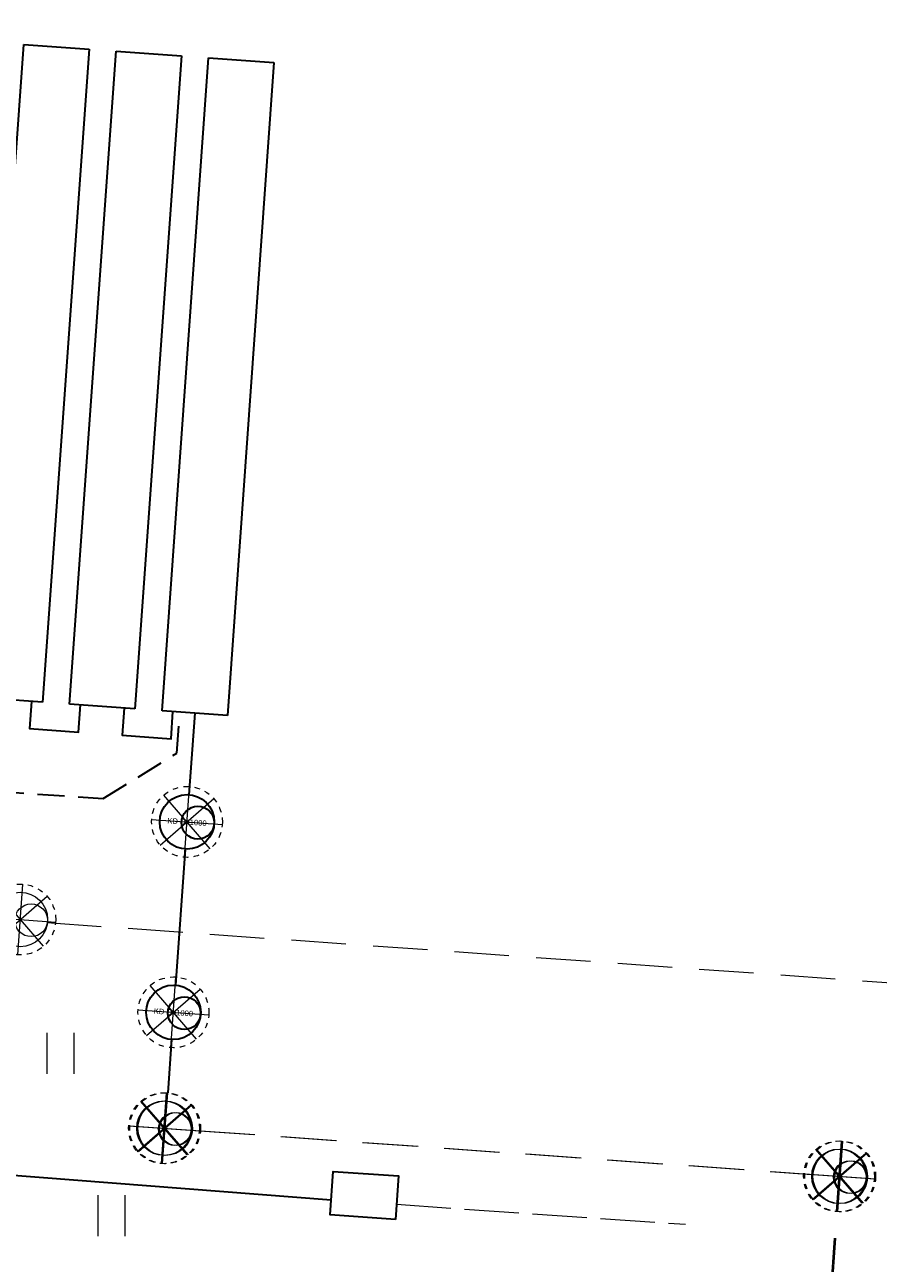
# Model space of a CAD drawing. Header units: metres. Extents: x 3 to 207, y 3 to 145.
# Tile 14 of 19: x 122 to 138, y 72 to 94. Entities that reach past the tile are written whole.
import ezdxf
from ezdxf.enums import TextEntityAlignment as Align

# ---------------------------------------------------------------- set-up
doc = ezdxf.new("R2010")
doc.units = ezdxf.units.M
doc.header["$MEASUREMENT"] = 0
for name, pattern in [('( Dashed )', [0.75, 0.5, -0.25]), ('DASHEDX2', [1.5, 1, -0.5]), ('PRZER4-1', [2.5, 2, -0.5])]:
    doc.linetypes.add(name, pattern=pattern)
for name, color, linetype, lineweight in [('GUPIKP', 9, 'Continuous', 0), ('PRIMETECH - kan_deszcz_graw', 74, 'EST---KD---', 30), ('PRIMETECH - kan_san_graw_instalacje_zewn', 19, 'EST---KS---', 40), ('Teletechnika przyłącz', 7, 'PRZER4-1', 30), ('Teletechnika wewnętrzna', 30, 'Continuous', 0)]:
    doc.layers.add(name, color=color, linetype=linetype, lineweight=lineweight)
doc.styles.add('EST_SWK_1_500', font='arial.ttf', dxfattribs={"height": 0.8})
doc.styles.add('EST_SWK_1_500__', font='arial.ttf', dxfattribs={"height": 1})
doc.styles.get("Standard").update_dxf_attribs({"font": 'txt.shx'})
doc.linetypes.add('COMM_LINE', pattern='A,0.5,-0.15,["COMM  ",Standard,S=0.09,R=0,X=-0.1,Y=-0.05],-0.36', length=1.01)
doc.linetypes.add('EST---KD---', pattern='A,2.5,-0.22,["kd",EST_SWK_1_500__,S=1,R=0,X=0,Y=-0.36],-1.6', length=4.32)
doc.linetypes.add('EST---KS---', pattern='A,2.5,-0.22,["ks",EST_SWK_1_500__,S=1,R=0,X=0,Y=-0.36],-1.6', length=4.32)

# ---------------------------------------------------------------- blocks, each defined once
blk = doc.blocks.new('A$C698B4942')
at = {"layer": 'PRIMETECH - kan_san_graw_instalacje_zewn', "color": 7, "linetype": 'Continuous', "lineweight": 13}
for p, q in [((1.076, 0.159), (0.224, 1.141)), ((0.604, 0.002), (0.696, 1.298)), ((0.159, 0.224), (1.141, 1.076)), ((0.002, 0.696), (1.298, 0.604))]:
    blk.add_line(p, q, dxfattribs=at)
at = {"layer": 'PRIMETECH - kan_san_graw_instalacje_zewn', "color": 7, "linetype": 'DASHEDX2', "lineweight": 13, "ltscale": 0.1}
blk.add_circle((0.65, 0.65), 0.65, dxfattribs=at)
at = {"layer": 'PRIMETECH - kan_san_graw_instalacje_zewn', "color": 7, "linetype": 'Continuous', "lineweight": 13}
for centre, radius in [((0.65, 0.65), 0.5), ((0.849, 0.636), 0.3)]:
    blk.add_circle(centre, radius, dxfattribs=at)
blk = doc.blocks.new('A$C698B4972')
at = {"layer": 'PRIMETECH - kan_deszcz_graw', "color": 7, "linetype": 'Continuous', "lineweight": 13}
for p, q in [((1.076, 0.159), (0.224, 1.141)), ((0.604, 0.002), (0.696, 1.298)), ((0.159, 0.224), (1.141, 1.076)), ((0.002, 0.696), (1.298, 0.604))]:
    blk.add_line(p, q, dxfattribs=at)
at = {"layer": 'PRIMETECH - kan_deszcz_graw', "color": 7, "linetype": 'DASHEDX2', "lineweight": 13, "ltscale": 0.1}
blk.add_circle((0.65, 0.65), 0.65, dxfattribs=at)
at = {"layer": 'PRIMETECH - kan_deszcz_graw', "color": 7, "linetype": 'Continuous', "lineweight": 13}
for centre, radius in [((0.65, 0.65), 0.5), ((0.849, 0.636), 0.3)]:
    blk.add_circle(centre, radius, dxfattribs=at)
blk = doc.blocks.new('A$C699C70D6')
at = {"layer": 'PRIMETECH - kan_deszcz_graw', "color": 7, "linetype": 'Continuous', "lineweight": 30}
for p, q in [((-5.222, 7.19), (-5.137, 8.387)), ((-5.137, 8.387), (6.833, 7.533)), ((6.833, 7.533), (6.747, 6.336)), ((6.747, 6.336), (-5.222, 7.19)), ((-5.343, 5.494), (-5.258, 6.691)), ((-5.258, 6.691), (6.712, 5.837)), ((6.712, 5.837), (6.626, 4.64)), ((6.626, 4.64), (-5.343, 5.494)), ((-5.464, 3.798), (-5.379, 4.995)), ((-5.379, 4.995), (6.591, 4.142)), ((6.591, 4.142), (6.505, 2.945)), ((6.505, 2.945), (-5.464, 3.798)), ((-5.585, 2.103), (-5.5, 3.3)), ((-5.5, 3.3), (6.47, 2.446)), ((6.47, 2.446), (6.385, 1.249)), ((6.385, 1.249), (-5.585, 2.103)), ((-5.706, 0.407), (-5.621, 1.604)), ((-5.621, 1.604), (6.349, 0.75)), ((6.349, 0.75), (6.264, -0.447)), ((6.264, -0.447), (-5.706, 0.407)), ((-5.827, -1.289), (-5.742, -0.092)), ((-5.742, -0.092), (6.228, -0.945)), ((6.228, -0.945), (6.143, -2.142)), ((6.143, -2.142), (-5.827, -1.289))]:
    blk.add_line(p, q, dxfattribs=at)
at = {"layer": 'PRIMETECH - kan_deszcz_graw', "color": 7, "linetype": 'Continuous', "lineweight": 30, "flags": 128}
for points in [[(-5.208, 7.389), (-5.707, 7.425), (-5.771, 6.527), (-5.272, 6.491)], [(-5.329, 5.693), (-5.828, 5.729), (-5.892, 4.831), (-5.393, 4.796)], [(-5.45, 3.998), (-5.949, 4.033), (-6.013, 3.136), (-5.514, 3.1)], [(-5.571, 2.302), (-6.07, 2.338), (-6.134, 1.44), (-5.635, 1.404)], [(-5.692, 0.606), (-6.19, 0.642), (-6.254, -0.256), (-5.756, -0.291)]]:
    blk.add_lwpolyline(points, dxfattribs=at)
blk = doc.blocks.new('A$C698B3747')
at = {"layer": 'PRIMETECH - kan_deszcz_graw', "color": 7, "linetype": 'Continuous', "lineweight": 0}
for p, q in [((0.65, 0), (0.65, 1.3)), ((1.11, 0.19), (0.19, 1.11)), ((0.19, 0.19), (1.11, 1.11)), ((0, 0.65), (1.3, 0.65))]:
    blk.add_line(p, q, dxfattribs=at)
at = {"layer": 'PRIMETECH - kan_deszcz_graw', "color": 7, "linetype": 'DASHEDX2', "lineweight": 13, "ltscale": 0.1}
blk.add_circle((0.65, 0.65), 0.65, dxfattribs=at)
at = {"layer": 'PRIMETECH - kan_deszcz_graw', "color": 7, "linetype": 'Continuous'}
for centre, radius in [((0.65, 0.65), 0.5), ((0.85, 0.65), 0.3)]:
    blk.add_circle(centre, radius, dxfattribs=at)
at = {"layer": 'PRIMETECH - kan_deszcz_graw', "color": 7, "linetype": 'Continuous', "style": 'EST_SWK_1_500'}
blk.add_text('KD Dn1000', height=0.1, dxfattribs=at).set_placement((0.65, 0.65), align=Align.MIDDLE_CENTER)
blk = doc.blocks.new('D_GSSU')
at = {"color": 0, "linetype": 'ByBlock', "lineweight": -2, "flags": 128}
for points in [[(-0.2567, 0.3617), (-0.2567, -0.3883)], [(0.2433, -0.3883), (0.2433, 0.3617)]]:
    blk.add_lwpolyline(points, dxfattribs=at)

msp = doc.modelspace()

# ---------------------------------------------------------------- linework, layer by layer
at = {"layer": 'PRIMETECH - kan_deszcz_graw', "linetype": 'EST---KD---', "ltscale": 0.5}
for p, q in [((125.375, 81.724), (125.268, 80.228)), ((125.197, 79.23), (125.019, 76.737)), ((124.948, 75.739), (124.878, 74.763))]:
    msp.add_line(p, q, dxfattribs=at)
at = {"layer": 'PRIMETECH - kan_deszcz_graw', "linetype": 'DASHEDX2', "lineweight": 13}
for p, q in [((125.459, 74.068), (136.695, 73.267)), ((125.481, 74.068), (136.716, 73.267)), ((135.761, 53.146), (137.158, 72.733)), ((135.782, 53.146), (137.179, 72.733))]:
    msp.add_line(p, q, dxfattribs=at)
at = {"layer": 'PRIMETECH - kan_san_graw_instalacje_zewn', "linetype": '( Dashed )', "lineweight": 13, "ltscale": 2}
msp.add_line((122.66, 77.885), (146.987, 76.151), dxfattribs=at)
at = {"layer": 'Teletechnika przyłącz', "color": 42, "lineweight": 13, "ltscale": 0.5}
msp.add_lwpolyline([(129.075, 72.719), (134.378, 72.353)], dxfattribs=at)
at = {"layer": 'Teletechnika wewnętrzna', "linetype": '( Dashed )', "lineweight": 30}
msp.add_lwpolyline([(113.85, 81.381), (113.85, 81.381), (115.754, 80.703), (123.695, 80.157), (125.045, 80.988), (125.099, 81.744)], dxfattribs=at)
at = {"layer": 'Teletechnika wewnętrzna', "linetype": 'COMM_LINE', "lineweight": 30, "ltscale": 4}
for points in [[(114.477, 73.841), (127.878, 72.802)], [(129.056, 72.441), (127.859, 72.524), (127.914, 73.322), (129.112, 73.239), (129.056, 72.441)]]:
    msp.add_lwpolyline(points, dxfattribs=at)

# ---------------------------------------------------------------- block references
at = {"layer": 'GUPIKP', "linetype": 'Continuous', "lineweight": 13}
for p in [(122.918, 75.5), (123.856, 72.522)]:
    msp.add_blockref('D_GSSU', p, dxfattribs=at)
at = {"layer": 'PRIMETECH - kan_deszcz_graw', "linetype": 'Continuous', "lineweight": 0}
for name, p, rotation in [('A$C699C70D6', (124.684, 87.508), 90.00000003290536), ('A$C698B3747', (124.538, 79.127), 355.9215772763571), ('A$C698B3747', (124.289, 75.636), 355.9215772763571)]:
    msp.add_blockref(name, p, dxfattribs=dict(at, rotation=rotation))
for p in [(124.161, 73.464), (124.182, 73.464), (136.543, 72.581), (136.565, 72.581)]:
    msp.add_blockref('A$C698B4972', p, dxfattribs=at)
at = {"layer": 'PRIMETECH - kan_san_graw_instalacje_zewn', "linetype": 'Continuous', "lineweight": 0}
msp.add_blockref('A$C698B4942', (121.525, 77.29), dxfattribs=at)

doc.saveas('drawing.dxf')
